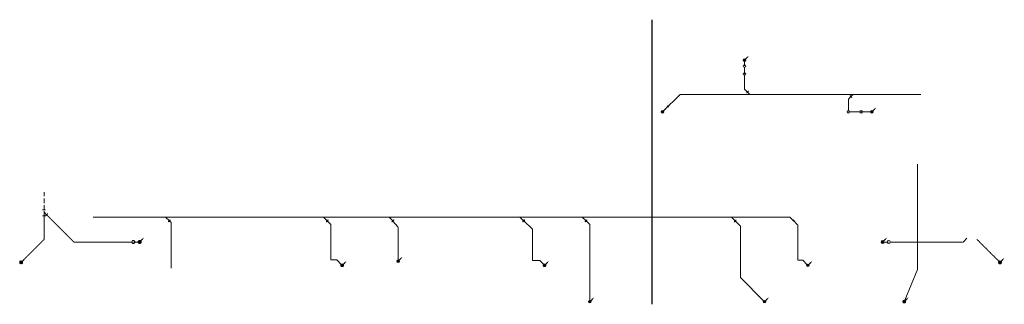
# Model space of a CAD drawing. Header units: millimetres. Extents: x 12 to 41874, y -1709 to 10400.
import ezdxf

# ---------------------------------------------------------------- set-up
doc = ezdxf.new("R2010")
doc.units = ezdxf.units.MM
doc.linetypes.add('DDS_LT3', pattern=[289.999998, 200, -89.999998])
doc.layers.add('Dešťová voda', color=7, linetype='Continuous')
doc.layers.add('Kanalizace', color=7, linetype='Continuous')

# ---------------------------------------------------------------- blocks, each defined once
blk = doc.blocks.new('Koleno-Koleno Kanalizace D100-ID-47-8-29-205')
at = {"layer": 'Kanalizace', "color": 32, "lineweight": 5}
blk.add_line((-39, 39), (-42, 42), dxfattribs=at)
blk.add_circle((0, 0), 55, dxfattribs=at)
blk = doc.blocks.new('Koleno-Koleno Kanalizace D100-ID-47-8-29-238')
at = {"layer": 'Kanalizace', "color": 32, "lineweight": 5}
blk.add_line((0, 55), (0, 60), dxfattribs=at)
blk.add_circle((0, 0), 55, dxfattribs=at)
blk = doc.blocks.new('T-kus-T-kus Kanalizace D100-ID-47-8-29-1518')
at = {"layer": 'Kanalizace', "color": 32, "lineweight": 5}
for q in [(-45, 45), (0, 0)]:
    blk.add_line((0, 0), q, dxfattribs=at)
blk.add_lwpolyline([(-25, -49), (-39, -39), (-49, -25), (-54, -9), (-54, 9), (-49, 25), (-39, 39), (-25, 49), (-9, 54), (9, 54), (25, 49), (39, 39), (49, 25), (54, 9), (54, -9), (49, -25), (39, -39), (25, -49), (9, -54), (-9, -54), (-25, -49)], dxfattribs=at)
blk.add_lwpolyline([(-25, -49), (-39, -39), (-49, -25), (-54, -9), (-54, 9), (-49, 25), (-39, 39), (-25, 49), (-9, 54), (9, 54), (25, 49), (39, 39), (49, 25), (54, 9), (54, -9), (49, -25), (39, -39), (25, -49), (9, -54), (-9, -54), (-25, -49)], dxfattribs=at)
blk = doc.blocks.new('Koleno-Koleno Kanalizace D100-ID-47-8-29-448')
at = {"layer": 'Kanalizace', "color": 32, "lineweight": 5}
blk.add_line((39, 39), (42, 42), dxfattribs=at)
blk.add_circle((0, 0), 55, dxfattribs=at)
blk = doc.blocks.new('Koleno-Koleno Kanalizace D100-ID-47-8-29-1190')
at = {"layer": 'Kanalizace', "color": 32, "lineweight": 5}
for p, q in [((0, 0), (0, 12)), ((-5, -11), (0, 0))]:
    blk.add_line(p, q, dxfattribs=at)
blk = doc.blocks.new('Koleno-Koleno Dešťová voda D125-ID-47-8-29-1784')
at = {"layer": 'Dešťová voda', "color": 174, "lineweight": 5}
blk.add_line((44, 44), (53, 53), dxfattribs=at)
blk.add_circle((0, 0), 62.5, dxfattribs=at)
blk = doc.blocks.new('Segment trubky-Kanalizace D150-ID-47-8-29-1884')
at = {"layer": 'Kanalizace', "color": 32, "lineweight": 5}
blk.add_line((0, 0), (9712, 0), dxfattribs=at)
blk = doc.blocks.new('T-kus-T-kus Kanalizace D150-ID-47-8-29-1888')
at = {"layer": 'Kanalizace', "color": 32, "lineweight": 5}
for p, q in [((-84, 0), (158, 0)), ((0, 0), (161, -160))]:
    blk.add_line(p, q, dxfattribs=at)
blk.add_lwpolyline([(173, -141), (160, -153), (148, -165), (138, -177), (129, -187), (124, -194), (122, -198), (124, -199), (130, -195), (139, -188), (149, -179), (162, -167), (174, -155), (184, -143), (193, -133), (198, -125), (200, -121), (198, -121), (192, -125), (183, -131), (173, -141)], dxfattribs=at)
blk = doc.blocks.new('Segment trubky-Kanalizace D150-ID-47-8-29-1876')
at = {"layer": 'Kanalizace', "color": 32, "lineweight": 5}
blk.add_line((0, 0), (2548, 0), dxfattribs=at)
blk = doc.blocks.new('T-kus-T-kus Kanalizace D150-ID-47-8-29-1741')
at = {"layer": 'Kanalizace', "color": 32, "lineweight": 5}
for p, q in [((-84, 0), (158, 0)), ((0, 0), (161, -160))]:
    blk.add_line(p, q, dxfattribs=at)
blk.add_lwpolyline([(173, -141), (160, -152), (148, -165), (138, -176), (129, -187), (124, -194), (122, -198), (124, -199), (130, -195), (139, -188), (149, -179), (162, -167), (174, -155), (184, -143), (193, -133), (198, -125), (200, -121), (198, -121), (192, -124), (183, -131), (173, -141)], dxfattribs=at)
blk = doc.blocks.new('Segment trubky-Kanalizace D150-ID-47-8-29-1732')
at = {"layer": 'Kanalizace', "color": 32, "lineweight": 5}
blk.add_line((0, 0), (5319, 0), dxfattribs=at)
blk = doc.blocks.new('T-kus-T-kus Kanalizace D150-ID-47-8-29-1606')
at = {"layer": 'Kanalizace', "color": 32, "lineweight": 5}
for p, q in [((-84, 0), (158, 0)), ((0, 0), (161, -155))]:
    blk.add_line(p, q, dxfattribs=at)
blk.add_lwpolyline([(172, -129), (160, -140), (148, -152), (137, -165), (129, -176), (124, -186), (122, -192), (124, -195), (130, -194), (138, -189), (149, -181), (161, -170), (173, -158), (184, -145), (193, -134), (198, -124), (200, -118), (198, -115), (192, -116), (183, -121), (172, -129)], dxfattribs=at)
blk = doc.blocks.new('Segment trubky-Kanalizace D150-ID-47-8-29-1597')
at = {"layer": 'Kanalizace', "color": 32, "lineweight": 5}
blk.add_line((0, 0), (2411, 0), dxfattribs=at)
blk = doc.blocks.new('Segment trubky-Kanalizace D150-ID-47-8-29-2018')
at = {"layer": 'Kanalizace', "color": 32, "lineweight": 5}
blk.add_line((0, 0), (6101, 0), dxfattribs=at)
blk = doc.blocks.new('Segment trubky-Kanalizace D150-ID-47-8-29-1426')
at = {"layer": 'Kanalizace', "color": 32, "lineweight": 5}
blk.add_line((0, 0), (2293, 0), dxfattribs=at)
blk = doc.blocks.new('Koleno-Koleno Kanalizace D150-ID-47-8-29-1845')
at = {"layer": 'Kanalizace', "color": 32, "lineweight": 5}
for p, q in [((-37, 0), (0, 0)), ((0, 0), (26, -26))]:
    blk.add_line(p, q, dxfattribs=at)
blk = doc.blocks.new('Segment trubky-Kanalizace D100-ID-47-8-29-1314')
at = {"layer": 'Kanalizace', "color": 32, "lineweight": 5}
blk.add_line((0, 0), (-158, 158), dxfattribs=at)
blk = doc.blocks.new('Koleno-Koleno Kanalizace D100-ID-47-8-29-1323')
at = {"layer": 'Kanalizace', "color": 32, "lineweight": 5}
for p, q in [((0, 0), (-25, 0)), ((18, -18), (0, 0))]:
    blk.add_line(p, q, dxfattribs=at)
blk = doc.blocks.new('Segment trubky-Kanalizace D100-ID-47-8-29-1337')
at = {"layer": 'Kanalizace', "color": 32, "lineweight": 5}
blk.add_line((0, 0), (-133, 0), dxfattribs=at)
blk = doc.blocks.new('Koleno-Koleno Kanalizace D100-ID-47-8-29-1345')
at = {"layer": 'Kanalizace', "color": 32, "lineweight": 5}
for p, q in [((0, 0), (0, 60)), ((60, 0), (0, 0))]:
    blk.add_line(p, q, dxfattribs=at)
blk = doc.blocks.new('Segment trubky-Kanalizace D100-ID-47-8-29-1359')
at = {"layer": 'Kanalizace', "color": 32, "lineweight": 5}
blk.add_line((0, 0), (0, 1419), dxfattribs=at)
blk = doc.blocks.new('Koleno-Koleno Kanalizace D100-ID-47-8-29-1376')
at = {"layer": 'Kanalizace', "color": 32, "lineweight": 5}
for p, q in [((0, 0), (-18, 18)), ((0, -25), (0, 0))]:
    blk.add_line(p, q, dxfattribs=at)
blk = doc.blocks.new('Segment trubky-Kanalizace D100-ID-47-8-29-1937')
at = {"layer": 'Kanalizace', "color": 32, "lineweight": 5}
blk.add_line((0, 0), (-165, 164), dxfattribs=at)
blk = doc.blocks.new('Přechodka-redukce-Reducer Kanalizace D100-ID-47-8-29-1678')
at = {"layer": 'Kanalizace', "color": 32, "lineweight": 5}
for p, q in [((26, -26), (-26, 26)), ((-2, -55), (55, 2))]:
    blk.add_line(p, q, dxfattribs=at)
blk = doc.blocks.new('Segment trubky-Kanalizace D150-ID-47-8-29-1636')
at = {"layer": 'Kanalizace', "color": 32, "lineweight": 5}
blk.add_line((0, 0), (-68, 67), dxfattribs=at)
blk = doc.blocks.new('Koleno-Koleno Kanalizace D100-ID-47-8-29-1412')
at = {"layer": 'Kanalizace', "color": 32, "lineweight": 5}
for p, q in [((0, 0), (0, 25)), ((18, -18), (0, 0))]:
    blk.add_line(p, q, dxfattribs=at)
blk = doc.blocks.new('Segment trubky-Kanalizace D100-ID-47-8-29-1530')
at = {"layer": 'Kanalizace', "color": 32, "lineweight": 5}
blk.add_line((0, 0), (-141, 141), dxfattribs=at)
blk = doc.blocks.new('Koleno-Koleno Kanalizace D100-ID-47-8-29-1551')
at = {"layer": 'Kanalizace', "color": 32, "lineweight": 5}
for p, q in [((0, 0), (-25, 0)), ((18, -18), (0, 0))]:
    blk.add_line(p, q, dxfattribs=at)
blk = doc.blocks.new('Segment trubky-Kanalizace D100-ID-47-8-29-1565')
at = {"layer": 'Kanalizace', "color": 32, "lineweight": 5}
blk.add_line((0, 0), (-223, 0), dxfattribs=at)
blk = doc.blocks.new('Koleno-Koleno Kanalizace D100-ID-47-8-29-1573')
at = {"layer": 'Kanalizace', "color": 32, "lineweight": 5}
for p, q in [((0, 0), (0, 60)), ((60, 0), (0, 0))]:
    blk.add_line(p, q, dxfattribs=at)
blk = doc.blocks.new('Segment trubky-Kanalizace D100-ID-47-8-29-2080')
at = {"layer": 'Kanalizace', "color": 32, "lineweight": 5}
blk.add_line((0, 0), (0, 1244), dxfattribs=at)
blk = doc.blocks.new('Koleno-Koleno Kanalizace D100-ID-47-8-29-1644')
at = {"layer": 'Kanalizace', "color": 32, "lineweight": 5}
for p, q in [((0, 0), (-18, 18)), ((0, -26), (0, 0))]:
    blk.add_line(p, q, dxfattribs=at)
blk = doc.blocks.new('Segment trubky-Kanalizace D100-ID-47-8-29-2102')
at = {"layer": 'Kanalizace', "color": 32, "lineweight": 5}
blk.add_line((0, 0), (-353, 340), dxfattribs=at)
blk = doc.blocks.new('Koleno-Koleno Kanalizace D100-ID-47-8-29-2088')
at = {"layer": 'Kanalizace', "color": 32, "lineweight": 5}
blk.add_line((2, -2), (-2, 2), dxfattribs=at)
blk.add_lwpolyline([(-36, -38), (-36, -42), (-33, -41), (-26, -36), (-17, -29), (-6, -18), (6, -6), (18, 6), (28, 18), (35, 28), (40, 34), (40, 38), (37, 37), (30, 32), (21, 25), (10, 14), (-2, 2), (-14, -10), (-24, -22), (-31, -32), (-36, -38)], dxfattribs=at)
blk = doc.blocks.new('Segment trubky-Kanalizace D100-ID-47-8-29-2166')
at = {"layer": 'Kanalizace', "color": 32, "lineweight": 5}
blk.add_line((0, 0), (0, 1354), dxfattribs=at)
blk = doc.blocks.new('Koleno-Koleno Kanalizace D100-ID-47-8-29-2152')
at = {"layer": 'Kanalizace', "color": 32, "lineweight": 5}
for p, q in [((0, 0), (-14, 17)), ((0, -22), (0, 0))]:
    blk.add_line(p, q, dxfattribs=at)
blk = doc.blocks.new('Segment trubky-Kanalizace D100-ID-47-8-29-2188')
at = {"layer": 'Kanalizace', "color": 32, "lineweight": 5}
blk.add_line((0, 0), (-207, 254), dxfattribs=at)
blk = doc.blocks.new('Koleno-Koleno Kanalizace D100-ID-47-8-29-2174')
at = {"layer": 'Kanalizace', "color": 32, "lineweight": 5}
for p, q in [((0, 0), (-2, 2)), ((2, -2), (0, 0))]:
    blk.add_line(p, q, dxfattribs=at)
blk = doc.blocks.new('Koleno-Koleno Dešťová voda D125-ID-47-8-29-1068')
at = {"layer": 'Dešťová voda', "color": 174, "lineweight": 5}
blk.add_line((-63, 0), (-74, 0), dxfattribs=at)
blk.add_circle((0, 0), 62.5, dxfattribs=at)
blk = doc.blocks.new('Segment trubky-Dešťová voda D125-ID-47-8-29-1098')
at = {"layer": 'Dešťová voda', "color": 174, "linetype": 'DDS_LT3', "lineweight": 5}
blk.add_line((0, 0), (-113, 0), dxfattribs=at)
blk = doc.blocks.new('Koleno-Koleno Dešťová voda D125-ID-47-8-29-1107')
at = {"layer": 'Dešťová voda', "color": 174, "lineweight": 5}
blk.add_line((74, 0), (0, 0), dxfattribs=at)
blk.add_lwpolyline([(-19, -59), (0, -63), (19, -59), (37, -51), (51, -37), (59, -19), (62, 0), (59, 19), (51, 37), (37, 51), (19, 59), (0, 62), (-19, 59), (-37, 51), (-51, 37), (-59, 19), (-63, 0), (-59, -19), (-51, -37), (-37, -51), (-19, -59)], dxfattribs=at)
blk = doc.blocks.new('Koleno-Koleno Dešťová voda D125-ID-47-8-29-1152')
at = {"layer": 'Dešťová voda', "color": 174, "lineweight": 5}
blk.add_line((-63, 0), (-75, 0), dxfattribs=at)
blk.add_lwpolyline([(19, 59), (0, 63), (-19, 59), (-37, 51), (-51, 37), (-59, 19), (-63, 0), (-59, -19), (-51, -37), (-37, -51), (-19, -59), (0, -63), (19, -59), (37, -51), (51, -37), (59, -19), (63, 0), (59, 19), (51, 37), (37, 51), (19, 59)], dxfattribs=at)
blk = doc.blocks.new('Koleno-Koleno Kanalizace D100-ID-47-8-29-268')
at = {"layer": 'Kanalizace', "color": 32, "lineweight": 5}
blk.add_line((-39, 39), (-42, 42), dxfattribs=at)
blk.add_circle((0, 0), 55, dxfattribs=at)
blk = doc.blocks.new('Segment trubky-Kanalizace D100-ID-47-8-29-320')
at = {"layer": 'Kanalizace', "color": 32, "lineweight": 5}
blk.add_line((0, 0), (-176, 176), dxfattribs=at)
blk = doc.blocks.new('Koleno-Koleno Kanalizace D100-ID-47-8-29-341')
at = {"layer": 'Kanalizace', "color": 32, "lineweight": 5}
for p, q in [((0, 0), (-25, 0)), ((18, -18), (0, 0))]:
    blk.add_line(p, q, dxfattribs=at)
blk = doc.blocks.new('Segment trubky-Kanalizace D100-ID-47-8-29-355')
at = {"layer": 'Kanalizace', "color": 32, "lineweight": 5}
blk.add_line((0, 0), (-159, 0), dxfattribs=at)
blk = doc.blocks.new('Koleno-Koleno Kanalizace D100-ID-47-8-29-1725')
at = {"layer": 'Kanalizace', "color": 32, "lineweight": 5}
for p, q in [((0, 0), (0, 60)), ((60, 0), (0, 0))]:
    blk.add_line(p, q, dxfattribs=at)
blk = doc.blocks.new('Segment trubky-Kanalizace D100-ID-47-8-29-2254')
at = {"layer": 'Kanalizace', "color": 32, "lineweight": 5}
blk.add_line((0, 0), (0, 1412), dxfattribs=at)
blk = doc.blocks.new('Koleno-Koleno Kanalizace D100-ID-47-8-29-2240')
at = {"layer": 'Kanalizace', "color": 32, "lineweight": 5}
for p, q in [((0, 0), (-18, 18)), ((0, -25), (0, 0))]:
    blk.add_line(p, q, dxfattribs=at)
blk = doc.blocks.new('Segment trubky-Kanalizace D100-ID-47-8-29-2273')
at = {"layer": 'Kanalizace', "color": 32, "lineweight": 5}
blk.add_line((0, 0), (-141, 140), dxfattribs=at)
blk = doc.blocks.new('T-kus-T-kus Dešťová voda D125-ID-47-8-29-1865')
at = {"layer": 'Dešťová voda', "color": 174, "linetype": 'DDS_LT3', "lineweight": 5}
blk.add_line((0, -152), (0, 97), dxfattribs=at)
at = {"layer": 'Dešťová voda', "color": 174, "lineweight": 5}
blk.add_line((0, 0), (107, -107), dxfattribs=at)
for points in [[(-20, 98), (-1, 98), (19, 98), (36, 98), (50, 98), (59, 97), (62, 97), (60, 97), (51, 96), (37, 96), (20, 96), (1, 96), (-19, 96), (-36, 96), (-50, 96), (-59, 97), (-62, 97), (-60, 97), (-51, 98), (-37, 98), (-20, 98)], [(-20, -151), (-1, -151), (19, -151), (36, -151), (50, -151), (59, -152), (62, -152), (60, -152), (51, -153), (37, -153), (20, -153), (1, -153), (-19, -153), (-36, -153), (-50, -153), (-59, -152), (-62, -152), (-60, -152), (-51, -151), (-37, -151), (-20, -151)], [(121, -93), (107, -107), (93, -120), (81, -133), (71, -143), (65, -149), (63, -152), (66, -150), (72, -144), (82, -134), (94, -122), (108, -108), (122, -95), (134, -82), (144, -72), (150, -66), (152, -63), (149, -65), (143, -71), (133, -81), (121, -93)]]:
    blk.add_lwpolyline(points, dxfattribs=at)
blk = doc.blocks.new('Segment trubky-Dešťová voda D125-ID-47-8-29-1850')
at = {"layer": 'Dešťová voda', "color": 174, "linetype": 'DDS_LT3', "lineweight": 5}
blk.add_line((0, 0), (0, 753), dxfattribs=at)
blk = doc.blocks.new('Koleno-Koleno Dešťová voda D125-ID-47-8-29-2367')
at = {"layer": 'Dešťová voda', "color": 174, "lineweight": 5}
blk.add_line((0, 0), (0, 0), dxfattribs=at)
blk.add_lwpolyline([(-43, -41), (-45, -44), (-42, -42), (-36, -36), (-26, -26), (-13, -14), (0, 0), (14, 13), (26, 26), (36, 36), (42, 42), (44, 45), (41, 43), (35, 37), (25, 27), (13, 15), (-1, 1), (-15, -13), (-27, -25), (-37, -35), (-43, -41)], dxfattribs=at)
blk = doc.blocks.new('Koleno-Koleno Dešťová voda D125-ID-47-8-29-2466')
at = {"layer": 'Dešťová voda', "color": 174, "lineweight": 5}
blk.add_line((63, 0), (74, 0), dxfattribs=at)
blk.add_circle((0, 0), 62.5, dxfattribs=at)
blk = doc.blocks.new('Segment trubky-Dešťová voda D125-ID-47-8-29-2507')
at = {"layer": 'Dešťová voda', "color": 174, "linetype": 'DDS_LT3', "lineweight": 5}
blk.add_line((0, 0), (109, 0), dxfattribs=at)
blk = doc.blocks.new('Koleno-Koleno Dešťová voda D125-ID-47-8-29-2527')
at = {"layer": 'Dešťová voda', "color": 174, "lineweight": 5}
blk.add_line((-74, 0), (0, 0), dxfattribs=at)
blk.add_circle((0, 0), 62.5, dxfattribs=at)
blk = doc.blocks.new('Koleno-Koleno Dešťová voda D125-ID-47-8-29-2480')
at = {"layer": 'Dešťová voda', "color": 174, "lineweight": 5}
blk.add_line((63, 0), (75, 0), dxfattribs=at)
blk.add_circle((0, 0), 62.5, dxfattribs=at)
blk = doc.blocks.new('Koleno-Koleno Dešťová voda D125-ID-47-8-29-2661')
at = {"layer": 'Dešťová voda', "color": 174, "lineweight": 5}
blk.add_line((-44, 44), (-53, 53), dxfattribs=at)
blk.add_circle((0, 0), 62.5, dxfattribs=at)
blk = doc.blocks.new('Koleno-Koleno Dešťová voda D125-ID-47-8-29-2801')
at = {"layer": 'Dešťová voda', "color": 174, "lineweight": 5}
for p, q in [((-31, 0), (0, 0)), ((0, 0), (22, 22))]:
    blk.add_line(p, q, dxfattribs=at)
blk = doc.blocks.new('Začátek potrubí-PipeStart Kanalizace D100-ID-47-8-29-100-2')
at = {"layer": 'Kanalizace', "lineweight": 5}
for points in [[(9458, 1731), (9394, 1624), (9352, 1667)], [(9329, 1547), (9327, 1564), (9319, 1579), (9307, 1591), (9291, 1599), (9274, 1602), (9257, 1599), (9242, 1591), (9230, 1579), (9222, 1564), (9219, 1547), (9222, 1530), (9230, 1514), (9242, 1502), (9257, 1494), (9274, 1492), (9291, 1494), (9307, 1502), (9319, 1514), (9327, 1530)]]:
    blk.add_hatch(color=32, dxfattribs=at).paths.add_polyline_path(points)
at = {"layer": 'Kanalizace', "color": 32, "lineweight": 5}
blk.add_line((9373, 1646), (9313, 1586), dxfattribs=at)
blk.add_circle((9274, 1547), 55, dxfattribs=at)
blk = doc.blocks.new('Začátek potrubí-PipeStart Kanalizace D100-ID-47-8-29-100-3')
at = {"layer": 'Kanalizace', "lineweight": 5}
for points in [[(-8093, 1725), (-8096, 1742), (-8104, 1758), (-8116, 1770), (-8131, 1778), (-8148, 1780), (-8165, 1778), (-8180, 1770), (-8193, 1758), (-8200, 1742), (-8203, 1725), (-8200, 1708), (-8193, 1693), (-8180, 1681), (-8165, 1673), (-8148, 1670), (-8131, 1673), (-8116, 1681), (-8104, 1693), (-8096, 1708)], [(-7964, 1909), (-8028, 1803), (-8070, 1846)]]:
    blk.add_hatch(color=32, dxfattribs=at).paths.add_polyline_path(points)
at = {"layer": 'Kanalizace', "color": 32, "lineweight": 5}
blk.add_line((-8049, 1824), (-8109, 1764), dxfattribs=at)
blk.add_circle((-8148, 1725), 55, dxfattribs=at)
blk = doc.blocks.new('Začátek potrubí-PipeStart Kanalizace D100-ID-47-8-29-100-5')
at = {"layer": 'Kanalizace', "lineweight": 5}
for points in [[(-1742, 1731), (-1806, 1624), (-1848, 1667)], [(-1871, 1547), (-1873, 1564), (-1881, 1579), (-1893, 1591), (-1909, 1599), (-1926, 1602), (-1943, 1599), (-1958, 1591), (-1970, 1579), (-1978, 1564), (-1981, 1547), (-1978, 1530), (-1970, 1514), (-1958, 1502), (-1943, 1494), (-1926, 1492), (-1909, 1494), (-1893, 1502), (-1881, 1514), (-1873, 1530)]]:
    blk.add_hatch(color=32, dxfattribs=at).paths.add_polyline_path(points)
at = {"layer": 'Kanalizace', "color": 32, "lineweight": 5}
blk.add_line((-1827, 1646), (-1887, 1586), dxfattribs=at)
blk.add_circle((-1926, 1547), 55, dxfattribs=at)
blk = doc.blocks.new('Začátek potrubí-PipeStart Kanalizace D100-ID-47-8-29-100-9')
at = {"layer": 'Dešťová voda', "color": 174, "lineweight": 5}
blk.add_lwpolyline([(-24116, 1691), (-24113, 1671), (-24116, 1652), (-24125, 1635), (-24139, 1621), (-24157, 1612), (-24176, 1609), (-24195, 1612), (-24213, 1621), (-24226, 1635), (-24235, 1653), (-24238, 1672), (-24235, 1691), (-24226, 1709), (-24212, 1722), (-24195, 1731), (-24175, 1734), (-24156, 1731), (-24139, 1722), (-24125, 1708), (-24116, 1691)], dxfattribs=at)
blk = doc.blocks.new('Začátek potrubí-PipeStart Kanalizace D100-ID-47-8-29-100-10')
at = {"layer": 'Dešťová voda', "color": 174, "lineweight": 5}
blk.add_lwpolyline([(-19081, 2557), (-19078, 2538), (-19081, 2518), (-19090, 2501), (-19104, 2487), (-19122, 2478), (-19141, 2475), (-19160, 2478), (-19178, 2487), (-19191, 2501), (-19200, 2518), (-19203, 2538), (-19200, 2557), (-19191, 2574), (-19178, 2588), (-19160, 2597), (-19141, 2600), (-19122, 2597), (-19104, 2588), (-19090, 2574), (-19081, 2557)], dxfattribs=at)
blk = doc.blocks.new('Začátek potrubí-PipeStart Kanalizace D100-ID-47-8-29-100-11')
at = {"layer": 'Kanalizace', "color": 32, "lineweight": 5}
blk.add_lwpolyline([(-10474, 1564), (-10471, 1547), (-10474, 1530), (-10481, 1514), (-10494, 1502), (-10509, 1494), (-10526, 1492), (-10543, 1494), (-10558, 1502), (-10570, 1514), (-10578, 1530), (-10581, 1547), (-10578, 1564), (-10570, 1579), (-10558, 1591), (-10543, 1599), (-10526, 1602), (-10509, 1599), (-10494, 1591), (-10481, 1579), (-10474, 1564)], dxfattribs=at)
blk = doc.blocks.new('Začátek potrubí-PipeStart Kanalizace D100-ID-47-8-29-100-13')
at = {"layer": 'Dešťová voda', "color": 174, "lineweight": 5}
blk.add_lwpolyline([(17499, 1691), (17502, 1672), (17499, 1652), (17490, 1635), (17476, 1621), (17459, 1612), (17439, 1609), (17420, 1612), (17403, 1621), (17389, 1635), (17380, 1652), (17377, 1672), (17380, 1691), (17389, 1708), (17403, 1722), (17420, 1731), (17439, 1734), (17459, 1731), (17476, 1722), (17490, 1708), (17499, 1691)], dxfattribs=at)

msp = doc.modelspace()

# ---------------------------------------------------------------- hatches: boundary and pattern name
at = {"layer": 'Dešťová voda', "lineweight": 5}
for points in [[(5172, 941), (5169, 960), (5160, 978), (5147, 992), (5129, 1001), (5110, 1004), (5090, 1001), (5073, 992), (5059, 978), (5050, 960), (5047, 941), (5050, 922), (5059, 904), (5073, 891), (5090, 882), (5110, 879), (5129, 882), (5147, 891), (5160, 904), (5169, 922)], [(5294, 1125), (5230, 1019), (5188, 1061)], [(36762, 941), (36759, 960), (36750, 978), (36736, 992), (36719, 1001), (36700, 1004), (36680, 1001), (36663, 992), (36649, 978), (36640, 960), (36637, 941), (36640, 922), (36649, 904), (36663, 891), (36680, 882), (36700, 879), (36719, 882), (36736, 891), (36750, 904), (36759, 922)], [(36883, 1125), (36820, 1019), (36777, 1061)], [(138, 75), (134, 94), (126, 112), (112, 126), (94, 134), (75, 138), (56, 134), (38, 126), (24, 112), (16, 94), (12, 75), (16, 56), (24, 38), (38, 24), (56, 16), (75, 12), (94, 16), (112, 24), (126, 38), (134, 56)], [(259, 259), (195, 153), (153, 195)], [(41753, 75), (41749, 94), (41741, 112), (41727, 126), (41709, 134), (41690, 138), (41671, 134), (41653, 126), (41639, 112), (41631, 94), (41627, 75), (41631, 56), (41639, 38), (41653, 24), (41671, 16), (41690, 12), (41709, 16), (41727, 24), (41741, 38), (41749, 56)], [(41874, 259), (41810, 153), (41768, 195)]]:
    msp.add_hatch(color=174, dxfattribs=at).paths.add_polyline_path(points)
at = {"layer": 'Kanalizace', "lineweight": 5}
for points in [[(31011, 8863), (30948, 8757), (30905, 8800)], [(30883, 8679), (30880, 8696), (30872, 8712), (30860, 8724), (30845, 8732), (30828, 8734), (30811, 8732), (30795, 8724), (30783, 8712), (30775, 8696), (30773, 8679), (30775, 8662), (30783, 8647), (30795, 8635), (30811, 8627), (30828, 8624), (30845, 8627), (30860, 8635), (30872, 8647), (30880, 8662)], [(27399, 6477), (27397, 6494), (27389, 6510), (27377, 6522), (27361, 6530), (27344, 6532), (27327, 6530), (27312, 6522), (27300, 6510), (27292, 6494), (27289, 6477), (27292, 6460), (27300, 6445), (27312, 6433), (27327, 6425), (27344, 6422), (27361, 6425), (27377, 6433), (27389, 6445), (27397, 6460)], [(27528, 6661), (27465, 6555), (27422, 6597)], [(36299, 6477), (36297, 6494), (36289, 6510), (36277, 6522), (36261, 6530), (36244, 6532), (36227, 6530), (36212, 6522), (36200, 6510), (36192, 6494), (36189, 6477), (36192, 6460), (36200, 6445), (36212, 6433), (36227, 6425), (36244, 6422), (36261, 6425), (36277, 6433), (36289, 6445), (36297, 6460)], [(36428, 6661), (36365, 6555), (36322, 6597)], [(13780, -50), (13777, -33), (13769, -18), (13757, -6), (13742, 2), (13725, 5), (13708, 2), (13692, -6), (13680, -18), (13672, -33), (13670, -50), (13672, -67), (13680, -82), (13692, -94), (13708, -102), (13725, -105), (13742, -102), (13757, -94), (13769, -82), (13777, -67)], [(13909, 134), (13845, 28), (13803, 70)], [(24306, -1597), (24303, -1580), (24295, -1564), (24283, -1552), (24268, -1544), (24251, -1542), (24234, -1544), (24218, -1552), (24206, -1564), (24198, -1580), (24196, -1597), (24198, -1614), (24206, -1629), (24218, -1641), (24234, -1649), (24251, -1652), (24268, -1649), (24283, -1641), (24295, -1629), (24303, -1614)], [(24435, -1413), (24371, -1519), (24329, -1476)], [(31735, -1597), (31732, -1580), (31724, -1564), (31712, -1552), (31697, -1544), (31680, -1542), (31663, -1544), (31648, -1552), (31635, -1564), (31628, -1580), (31625, -1597), (31628, -1614), (31635, -1629), (31648, -1641), (31663, -1649), (31680, -1652), (31697, -1649), (31712, -1641), (31724, -1629), (31732, -1614)], [(31864, -1413), (31800, -1519), (31758, -1476)], [(37675, -1597), (37672, -1580), (37665, -1564), (37652, -1552), (37637, -1544), (37620, -1542), (37603, -1544), (37588, -1552), (37576, -1564), (37568, -1580), (37565, -1597), (37568, -1614), (37576, -1629), (37588, -1641), (37603, -1649), (37620, -1652), (37637, -1649), (37652, -1641), (37665, -1629), (37672, -1614)], [(37804, -1413), (37740, -1519), (37698, -1476)]]:
    msp.add_hatch(color=32, dxfattribs=at).paths.add_polyline_path(points)

# ---------------------------------------------------------------- linework, layer by layer
at = {"layer": 'Dešťová voda', "color": 174, "linetype": 'DDS_LT3', "lineweight": 5, "ltscale": 0.03}
for p, q in [((2297, 963), (1158, 2102)), ((1050, 1081), (1050, 2058)), ((128, 128), (1028, 1028)), ((4773, 941), (2350, 941)), ((37032, 941), (40088, 941)), ((41637, 128), (40712, 1053))]:
    msp.add_line(p, q, dxfattribs=at)
at = {"layer": 'Dešťová voda', "color": 174, "lineweight": 5}
for p, q in [((1028, 1028), (1050, 1050)), ((1050, 1050), (1050, 1081)), ((2319, 941), (2297, 963)), ((2350, 941), (2319, 941)), ((5209, 1040), (5154, 985)), ((36799, 1040), (36744, 985)), ((174, 174), (119, 119)), ((41789, 174), (41734, 119))]:
    msp.add_line(p, q, dxfattribs=at)
at = {"layer": 'Dešťová voda', "color": 174, "linetype": 'DDS_LT3', "lineweight": 5}
msp.add_line((40146, 963), (40314, 1132), dxfattribs=at)
at = {"layer": 'Dešťová voda', "color": 174, "lineweight": 5}
msp.add_circle((36700, 941), 62.5, dxfattribs=at)
at = {"layer": 'Kanalizace', "color": 200, "lineweight": 30}
msp.add_line((26900, -1709), (26900, 10400), dxfattribs=at)
at = {"layer": 'Kanalizace', "color": 32, "lineweight": 5}
for p, q in [((30828, 8624), (30828, 8621)), ((30828, 8621), (30828, 8489)), ((30828, 8489), (30828, 8431)), ((30828, 8376), (30828, 8373)), ((30828, 8373), (30828, 8147)), ((30927, 8778), (30867, 8718)), ((30828, 8147), (30828, 8089)), ((30828, 8034), (30828, 8031)), ((30828, 8031), (30828, 7473)), ((27387, 6520), (28074, 7207)), ((28074, 7207), (28092, 7224)), ((28092, 7224), (28116, 7224)), ((28116, 7224), (30916, 7224)), ((30828, 7473), (30828, 7448)), ((30828, 7448), (30845, 7430)), ((30845, 7430), (30956, 7320)), ((30916, 7224), (31134, 7224)), ((31051, 7224), (30956, 7320)), ((31134, 7224), (35315, 7224)), ((35261, 7036), (35355, 7129)), ((35315, 7224), (35533, 7224)), ((35450, 7224), (35355, 7129)), ((35533, 7224), (38331, 7224)), ((27540, 6730), (27597, 6673)), ((27569, 6702), (27622, 6755)), ((35244, 7018), (35261, 7036)), ((35244, 6993), (35244, 7018)), ((35244, 6535), (35244, 6993)), ((27443, 6576), (27383, 6516)), ((35301, 6477), (35243, 6477)), ((35244, 6532), (35244, 6535)), ((35734, 6477), (35301, 6477)), ((35737, 6477), (35734, 6477)), ((35850, 6477), (35792, 6477)), ((36186, 6477), (35850, 6477)), ((36189, 6477), (36186, 6477)), ((36343, 6576), (36283, 6516)), ((38190, -210), (38190, 4257)), ((6451, 1766), (6380, 1836)), ((6451, 1744), (6451, 1766)), ((6451, -176), (6451, 1744)), ((23846, 2000), (24088, 2000)), ((23930, 2000), (24091, 1841)), ((24233, 1702), (24091, 1842)), ((24251, 1684), (24233, 1702)), ((24251, 1659), (24251, 1684)), ((30189, 2000), (30431, 2000)), ((30273, 2000), (30434, 1840)), ((30633, 1642), (30434, 1840)), ((24251, -1537), (24251, 1659)), ((30651, 1624), (30633, 1642)), ((30651, 1599), (30651, 1624)), ((30651, -543), (30651, 1599)), ((13824, 49), (13764, -11)), ((37645, -1538), (38185, -233)), ((31637, -1554), (30668, -585)), ((24251, -1542), (24251, -1537)), ((24350, -1498), (24290, -1558)), ((31641, -1558), (31637, -1554)), ((31779, -1498), (31719, -1558)), ((37620, -1597), (37645, -1538)), ((37620, -1597), (37620, -1597)), ((37719, -1498), (37659, -1558))]:
    msp.add_line(p, q, dxfattribs=at)
for points in [[(30967, 7333), (30955, 7321), (30943, 7309), (30932, 7298), (30924, 7289), (30918, 7283), (30917, 7281), (30919, 7282), (30924, 7288), (30933, 7296), (30944, 7307), (30956, 7319), (30968, 7331), (30979, 7342), (30987, 7351), (30993, 7356), (30994, 7359), (30992, 7357), (30987, 7352), (30978, 7344), (30967, 7333)], [(35367, 7121), (35355, 7134), (35343, 7145), (35332, 7156), (35323, 7163), (35318, 7167), (35316, 7168), (35317, 7165), (35323, 7158), (35331, 7148), (35342, 7137), (35354, 7125), (35366, 7113), (35377, 7103), (35386, 7095), (35391, 7091), (35394, 7090), (35392, 7094), (35386, 7100), (35378, 7110), (35367, 7121)], [(24103, 1863), (24091, 1851), (24079, 1839), (24068, 1827), (24059, 1816), (24054, 1808), (24052, 1803), (24054, 1802), (24060, 1805), (24069, 1811), (24080, 1820), (24092, 1831), (24104, 1844), (24115, 1856), (24123, 1866), (24128, 1875), (24130, 1880), (24128, 1881), (24122, 1878), (24114, 1872), (24103, 1863)], [(30446, 1857), (30434, 1846), (30422, 1833), (30411, 1822), (30402, 1812), (30397, 1805), (30395, 1801), (30397, 1801), (30403, 1805), (30412, 1812), (30423, 1822), (30435, 1834), (30447, 1846), (30457, 1858), (30466, 1867), (30471, 1875), (30473, 1878), (30471, 1878), (30465, 1875), (30457, 1867), (30446, 1857)], [(37565, -1592), (37569, -1576), (37578, -1561), (37591, -1550), (37607, -1543), (37624, -1542), (37641, -1546), (37656, -1555), (37667, -1568), (37674, -1584), (37675, -1601), (37671, -1618), (37662, -1632), (37649, -1644), (37633, -1650), (37616, -1652), (37599, -1647), (37584, -1639), (37573, -1625), (37567, -1610), (37565, -1592)], [(37565, -1592), (37569, -1576), (37578, -1561), (37591, -1550), (37607, -1543), (37624, -1542), (37641, -1546), (37656, -1555), (37667, -1568), (37674, -1584), (37675, -1601), (37671, -1618), (37662, -1632), (37649, -1644), (37633, -1650), (37616, -1652), (37599, -1647), (37584, -1639), (37573, -1625), (37567, -1610), (37565, -1592)]]:
    msp.add_lwpolyline(points, dxfattribs=at)
for centre in [(30828, 8679), (30828, 8679), (30828, 8431), (30828, 8431), (30828, 8089), (30828, 8089), (27344, 6477), (35243, 6477), (35243, 6477), (35792, 6477), (35792, 6477), (36244, 6477), (36244, 6477), (24251, -1597), (24251, -1597), (31680, -1597), (31680, -1597), (37620, -1597)]:
    msp.add_circle(centre, 55, dxfattribs=at)

# ---------------------------------------------------------------- block references
at = {"layer": 'Dešťová voda', "color": 174, "linetype": 'DDS_LT3', "lineweight": 5}
for name, p in [('Segment trubky-Dešťová voda D125-ID-47-8-29-1850', (1050, 2307)), ('T-kus-T-kus Dešťová voda D125-ID-47-8-29-1865', (1050, 2210)), ('Segment trubky-Dešťová voda D125-ID-47-8-29-1098', (5036, 941)), ('Segment trubky-Dešťová voda D125-ID-47-8-29-2507', (36774, 941))]:
    msp.add_blockref(name, p, dxfattribs=at)
at = {"layer": 'Dešťová voda', "color": 174, "lineweight": 5}
for name, p in [('Koleno-Koleno Dešťová voda D125-ID-47-8-29-2367', (1158, 2102)), ('Koleno-Koleno Dešťová voda D125-ID-47-8-29-1152', (4848, 941)), ('Koleno-Koleno Dešťová voda D125-ID-47-8-29-1107', (4848, 941)), ('Koleno-Koleno Dešťová voda D125-ID-47-8-29-1068', (5110, 941)), ('Začátek potrubí-PipeStart Kanalizace D100-ID-47-8-29-100-10', (24251, -1597)), ('Koleno-Koleno Dešťová voda D125-ID-47-8-29-2466', (36700, 941)), ('Koleno-Koleno Dešťová voda D125-ID-47-8-29-2527', (36957, 941)), ('Koleno-Koleno Dešťová voda D125-ID-47-8-29-2480', (36957, 941)), ('Koleno-Koleno Dešťová voda D125-ID-47-8-29-2801', (40124, 941)), ('Koleno-Koleno Dešťová voda D125-ID-47-8-29-1784', (75, 75)), ('Začátek potrubí-PipeStart Kanalizace D100-ID-47-8-29-100-9', (24251, -1597)), ('Koleno-Koleno Dešťová voda D125-ID-47-8-29-2661', (41690, 75)), ('Začátek potrubí-PipeStart Kanalizace D100-ID-47-8-29-100-13', (24251, -1597))]:
    msp.add_blockref(name, p, dxfattribs=at)
at = {"layer": 'Kanalizace', "color": 32, "lineweight": 5}
for name, p in [('Koleno-Koleno Kanalizace D100-ID-47-8-29-448', (27344, 6477)), ('Segment trubky-Kanalizace D150-ID-47-8-29-1884', (3130, 2000)), ('T-kus-T-kus Kanalizace D150-ID-47-8-29-1741', (6215, 2000)), ('Koleno-Koleno Kanalizace D100-ID-47-8-29-2174', (6378, 1838)), ('T-kus-T-kus Kanalizace D150-ID-47-8-29-1888', (12926, 2000)), ('Segment trubky-Kanalizace D150-ID-47-8-29-1876', (13084, 2000)), ('Segment trubky-Kanalizace D100-ID-47-8-29-2273', (13228, 1700)), ('Koleno-Koleno Kanalizace D100-ID-47-8-29-2240', (13246, 1683)), ('T-kus-T-kus Kanalizace D150-ID-47-8-29-1741', (15717, 2000)), ('Segment trubky-Kanalizace D150-ID-47-8-29-1732', (15875, 2000)), ('Koleno-Koleno Kanalizace D100-ID-47-8-29-2174', (15880, 1838)), ('Segment trubky-Kanalizace D100-ID-47-8-29-2188', (16089, 1581)), ('T-kus-T-kus Kanalizace D150-ID-47-8-29-1606', (21277, 2000)), ('Koleno-Koleno Kanalizace D100-ID-47-8-29-2088', (21440, 1843)), ('Segment trubky-Kanalizace D150-ID-47-8-29-1597', (21435, 2000)), ('Segment trubky-Kanalizace D100-ID-47-8-29-2102', (21796, 1501)), ('Segment trubky-Kanalizace D150-ID-47-8-29-2018', (24088, 2000)), ('Segment trubky-Kanalizace D150-ID-47-8-29-1426', (30431, 2000)), ('Koleno-Koleno Kanalizace D150-ID-47-8-29-1845', (32761, 2000)), ('Segment trubky-Kanalizace D150-ID-47-8-29-1636', (32855, 1906)), ('Přechodka-redukce-Reducer Kanalizace D100-ID-47-8-29-1678', (32881, 1880)), ('Segment trubky-Kanalizace D100-ID-47-8-29-1937', (33072, 1690)), ('Koleno-Koleno Kanalizace D100-ID-47-8-29-1376', (33090, 1672)), ('Segment trubky-Kanalizace D100-ID-47-8-29-2254', (13246, 246)), ('Koleno-Koleno Kanalizace D100-ID-47-8-29-2152', (16103, 1565)), ('Segment trubky-Kanalizace D100-ID-47-8-29-2166', (16103, 189)), ('Koleno-Koleno Kanalizace D100-ID-47-8-29-1644', (21814, 1483)), ('Segment trubky-Kanalizace D100-ID-47-8-29-2080', (21814, 214)), ('Segment trubky-Kanalizace D100-ID-47-8-29-1359', (33090, 228)), ('Koleno-Koleno Kanalizace D100-ID-47-8-29-1725', (13246, 186)), ('Segment trubky-Kanalizace D100-ID-47-8-29-355', (13464, 186)), ('Koleno-Koleno Kanalizace D100-ID-47-8-29-341', (13489, 186)), ('Segment trubky-Kanalizace D100-ID-47-8-29-320', (13682, -8)), ('Koleno-Koleno Kanalizace D100-ID-47-8-29-268', (13725, -50)), ('Začátek potrubí-PipeStart Kanalizace D100-ID-47-8-29-100-11', (24251, -1597)), ('Začátek potrubí-PipeStart Kanalizace D100-ID-47-8-29-100-3', (24251, -1597)), ('Koleno-Koleno Kanalizace D100-ID-47-8-29-238', (16103, 129)), ('Koleno-Koleno Kanalizace D100-ID-47-8-29-1573', (21814, 154)), ('Segment trubky-Kanalizace D100-ID-47-8-29-1565', (22096, 154)), ('Koleno-Koleno Kanalizace D100-ID-47-8-29-1551', (22121, 154)), ('Segment trubky-Kanalizace D100-ID-47-8-29-1530', (22280, -5)), ('Začátek potrubí-PipeStart Kanalizace D100-ID-47-8-29-100-5', (24251, -1597)), ('T-kus-T-kus Kanalizace D100-ID-47-8-29-1518', (22325, -50)), ('Koleno-Koleno Kanalizace D100-ID-47-8-29-1345', (33090, 168)), ('Segment trubky-Kanalizace D100-ID-47-8-29-1337', (33283, 168)), ('Koleno-Koleno Kanalizace D100-ID-47-8-29-1323', (33307, 168)), ('Segment trubky-Kanalizace D100-ID-47-8-29-1314', (33483, -8)), ('Začátek potrubí-PipeStart Kanalizace D100-ID-47-8-29-100-2', (24251, -1597)), ('Koleno-Koleno Kanalizace D100-ID-47-8-29-205', (33525, -50)), ('Koleno-Koleno Kanalizace D100-ID-47-8-29-1412', (30651, -568))]:
    msp.add_blockref(name, p, dxfattribs=at)
at = {"layer": 'Kanalizace', "color": 253, "lineweight": 5}
msp.add_blockref('Koleno-Koleno Kanalizace D100-ID-47-8-29-1190', (38190, -222), dxfattribs=at)

doc.saveas('drawing.dxf')
